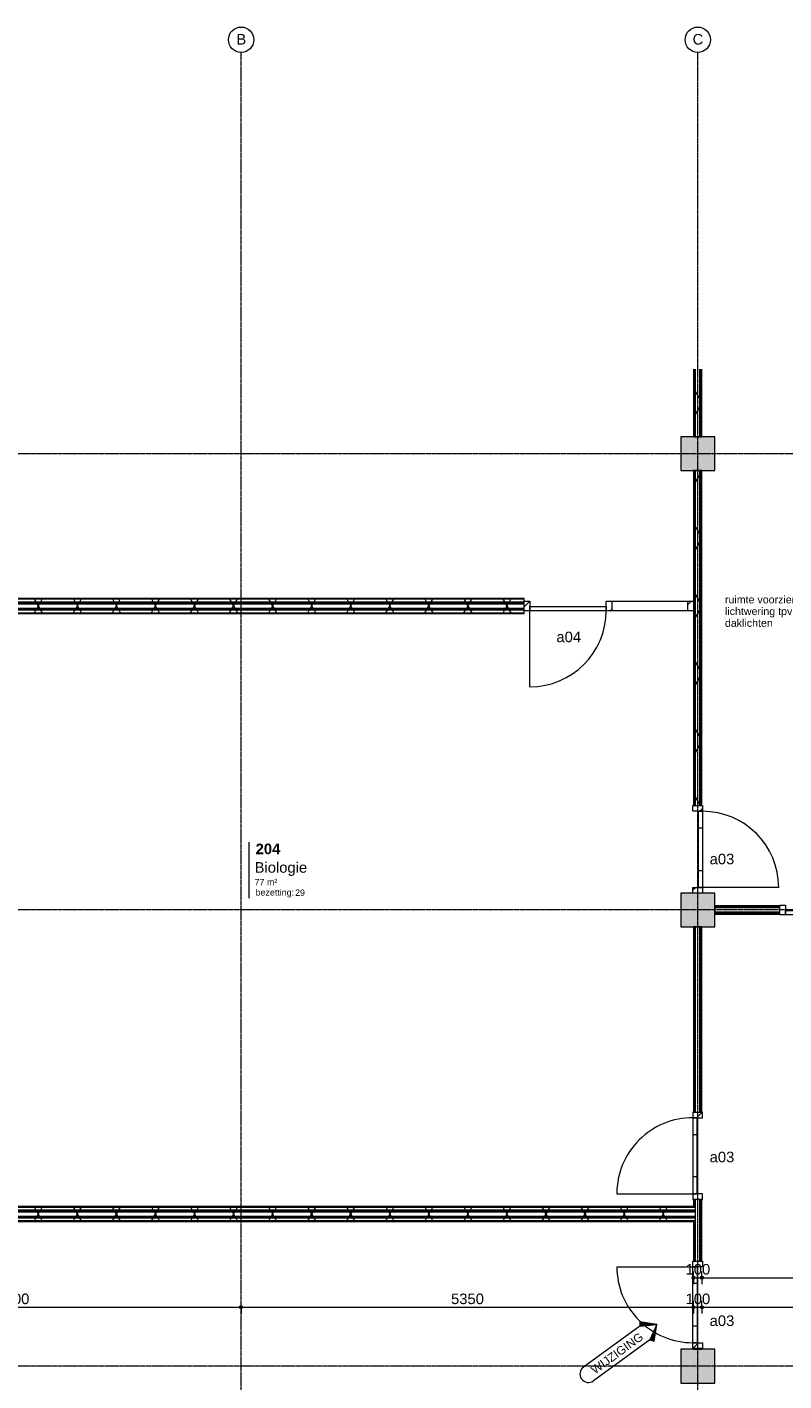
# Model space of a CAD drawing. Header units: millimetres. Extents: x 24169 to 70836, y -5250 to 32049.
# Tile 17 of 46: x 33118 to 42068, y 16025 to 32049. Entities that reach past the tile are written whole.
import ezdxf

# ---------------------------------------------------------------- set-up
doc = ezdxf.new("R2010")
doc.units = ezdxf.units.MM
doc.linetypes.add('stramien', pattern=[22.225, 12.7, -3.175, 3.175, -3.175])
doc.layers.add('00_Algemeen', color=7, linetype='Continuous', lineweight=9, true_color=0x00a600)
for name, color, linetype, lineweight in [('00_Algemeen-50', 7, 'Continuous', 9), ('22_Metselwerk', 7, 'Continuous', 18), ('25_Metaalconstructiewerk', 7, 'Continuous', 9), ('30_Kozijnen-ramen-deuren', 7, 'Continuous', 9)]:
    doc.layers.add(name, color=color, linetype=linetype, lineweight=lineweight)
doc.styles.add('Arial_1', font='arial.ttf', dxfattribs={"height": 125})
doc.styles.add('Arial_5', font='arial.ttf', dxfattribs={"height": 90})
doc.styles.add('Arial_6', font='arial.ttf', dxfattribs={"height": 1.5})
doc.styles.add('Arial_7', font='arial.ttf', dxfattribs={"height": 75})
doc.styles.add('Arial_8', font='arial.ttf', dxfattribs={"height": 2})
doc.styles.add('Arial_B_1', font='arialbd.ttf', dxfattribs={"height": 125})
doc.dimstyles.new('00_AEE_maatvoering_2_5mm', dxfattribs={"dimscale": 304.8, "dimtxt": 127.532425, "dimasz": 0.459318, "dimexe": 0.246063, "dimexo": 0.0625, "dimgap": 0, "dimtad": 1, "dimdec": 0, "dimzin": 0, "dimdsep": 46, "dimtxsty": 'Arial_1', "dimblk1": 'DOTSMALL', "dimblk2": 'DOTSMALL', "dimsah": 1, "dimcen": 0.09, "dimdle": 0.246063, "dimazin": 0, "dimtfac": 1, "dimtdec": 4, "dimtix": 1, "dimtmove": 0, "dimatfit": 3, "dimfxl": 0.246063, "dimfxlon": 1, "dimtvp": 1, "dimtolj": 1, "dimtzin": 0, "dimarcsym": 2})
doc.dimstyles.new('00_AEE_maatvoering_2_5mm_2', dxfattribs={"dimscale": 304.8, "dimtxt": 127.532425, "dimasz": 0.459318, "dimexe": 0.246063, "dimexo": 0.0625, "dimgap": 0, "dimtad": 1, "dimdec": 0, "dimzin": 0, "dimdsep": 46, "dimtxsty": 'Arial_1', "dimblk1": 'DOTSMALL', "dimblk2": 'DOTSMALL', "dimsah": 1, "dimcen": 0.09, "dimdle": 0.246063, "dimazin": 0, "dimtfac": 1, "dimtdec": 4, "dimtix": 1, "dimtmove": 2, "dimatfit": 3, "dimfxl": 0.246063, "dimfxlon": 1, "dimtvp": 1, "dimtolj": 1, "dimtzin": 0, "dimarcsym": 2})
pattern_1 = [(180, (41099.4, 29800), (4e-13, -250), []), (180, (41099.4, 29825), (4e-13, -250), []), (180, (41099.4, 29850), (4e-13, -250), []), (180, (41099.4, 29875), (4e-13, -250), [])]
pattern_2 = [(60, (30249.4, 0), (-346.41, 200), []), (120, (30249.4, 0), (-346.41, -200), [])]
pattern_3 = [(180, (41099.4, 24400), (4e-13, -250), []), (180, (41099.4, 24425), (4e-13, -250), []), (180, (41099.4, 24450), (4e-13, -250), []), (180, (41099.4, 24475), (4e-13, -250), [])]
pattern_4 = [(180, (41099.4, 19000), (-1e-12, -250), []), (180, (41099.4, 19025), (-1e-12, -250), []), (180, (41099.4, 19050), (-1e-12, -250), []), (180, (41099.4, 19075), (-1e-12, -250), [])]
pattern_5 = [(90, (35659.4, 17950), (-250, 1e-13), []), (90, (35684.4, 17950), (-250, 1e-13), []), (90, (35709.4, 17950), (-250, 1e-13), []), (90, (35734.4, 17950), (-250, 1e-13), [])]
pattern_6 = [(90, (35659.4, 25147.5), (-250, 1e-13), []), (90, (35684.4, 25147.5), (-250, 1e-13), []), (90, (35709.4, 25147.5), (-250, 1e-13), []), (90, (35734.4, 25147.5), (-250, 1e-13), [])]
pattern_7 = [(270, (42354.4, 21650), (250, -9e-13), []), (270, (42329.4, 21650), (250, -9e-13), []), (270, (42304.4, 21650), (250, -9e-13), []), (270, (42279.4, 21650), (250, -9e-13), [])]
pattern_8 = [(45, (-9266, -25197.5), (-106.066, 106.066), [])]

# ---------------------------------------------------------------- blocks, each defined once
blk = doc.blocks.new('Direct Shape - 2410-10368 v1 - IFC-model constructie _zonder onderbouw_ _MM21228_-1202152-02 tweede verdieping - C')
at = {"layer": '25_Metaalconstructiewerk'}
blk.add_hatch(color=256, dxfattribs=at).paths.add_polyline_path([(200, -200), (200, 200), (-200, 200), (-200, -200)])
for p, q in [((200, 200), (-200, 200)), ((-200, 200), (-200, -200)), ((200, -200), (200, 200)), ((-200, -200), (200, -200))]:
    blk.add_line(p, q, dxfattribs=at)
blk = doc.blocks.new('Direct Shape - NLRS_28_SC_TLB_kolom vierkant prefab_gen_AT_kolom vierkant_gen_lxb 400x400_800372-1202416-02 tweede verdieping - C')
blk.add_blockref('Direct Shape - 2410-10368 v1 - IFC-model constructie _zonder onderbouw_ _MM21228_-1202152-02 tweede verdieping - C', (0, 0))
blk = doc.blocks.new('Direct Shape - NLRS_28_SC_TLB_kolom vierkant prefab_gen_AT_kolom vierkant_gen_lxb 400x400_800374-1202418-02 tweede verdieping - C')
blk.add_blockref('Direct Shape - 2410-10368 v1 - IFC-model constructie _zonder onderbouw_ _MM21228_-1202152-02 tweede verdieping - C', (0, 0))
blk = doc.blocks.new('Direct Shape - NLRS_28_SC_TLB_kolom vierkant prefab_gen_AT_kolom vierkant_gen_lxb 400x400_800376-1202420-02 tweede verdieping - C')
blk.add_blockref('Direct Shape - 2410-10368 v1 - IFC-model constructie _zonder onderbouw_ _MM21228_-1202152-02 tweede verdieping - C', (0, 0))
blk = doc.blocks.new('2410-10368 v1 - IFC-model constructie _zonder onderbouw_ _MM21228__ifc-1-02 tweede verdieping - C')
at = {"layer": '25_Metaalconstructiewerk', "lineweight": 9}
for name, p in [('Direct Shape - NLRS_28_SC_TLB_kolom vierkant prefab_gen_AT_kolom vierkant_gen_lxb 400x400_800376-1202420-02 tweede verdieping - C', (10800, 27000)), ('Direct Shape - NLRS_28_SC_TLB_kolom vierkant prefab_gen_AT_kolom vierkant_gen_lxb 400x400_800374-1202418-02 tweede verdieping - C', (10800, 21600)), ('Direct Shape - NLRS_28_SC_TLB_kolom vierkant prefab_gen_AT_kolom vierkant_gen_lxb 400x400_800372-1202416-02 tweede verdieping - C', (10800, 16200))]:
    blk.add_blockref(name, p, dxfattribs=at)
blk = doc.blocks.new('32_AEE_VO_FIX_Binnendeuren - D_900x2300_glasstrook lariks-8015828-02 tweede verdieping - C')
at = {"layer": '30_Kozijnen-ramen-deuren', "true_color": 0xc0c0c0}
h = blk.add_hatch(dxfattribs=at)
h.set_pattern_fill('FP_51', color=9, style=0, pattern_type=2)
h.set_pattern_definition([(315, (-22317, 10800), (106.066, 106.066), [])])
h.paths.add_polyline_path([(-517, -57), (-450, -57), (-450, 57), (-517, 57)])
h.paths.add_polyline_path([(450, -25), (450, -57), (517, -57), (517, 57), (450, 57), (450, 25)])
at = {"layer": '30_Kozijnen-ramen-deuren'}
for p, q in [((-517, 57), (-450, 57)), ((-450, 57), (-450, -57)), ((450, 57), (517, 57)), ((450, -57), (450, 57)), ((517, 57), (517, 50)), ((-450, -57), (-517, -57)), ((-450, -57), (-450, -7)), ((-450, -7), (-250, -7)), ((-250, -57), (-450, -57)), ((-250, -7), (250, -7)), ((-250, -7), (-250, -57)), ((250, -57), (-250, -57)), ((250, -7), (450, -7)), ((250, -57), (250, -7)), ((450, -57), (250, -57)), ((450, -7), (450, -57)), ((517, -57), (450, -57)), ((517, -50), (517, -57))]:
    blk.add_line(p, q, dxfattribs=at)
blk = doc.blocks.new('32_AEE_VO_FIX_Binnendeuren - D_1800x2300_Deur_zijlicht rechts 900 lariks-8008739-02 tweede verdieping - C')
at = {"layer": '30_Kozijnen-ramen-deuren', "true_color": 0xc0c0c0}
h = blk.add_hatch(dxfattribs=at)
h.set_pattern_fill('FP_60', color=9, style=0, pattern_type=2)
h.set_pattern_definition(pattern_8)
h.paths.add_polyline_path([(1484, -57), (1484, 57), (1417, 57), (1417, -57)])
h.paths.add_polyline_path([(-450, -57), (-450, 57), (-517, 57), (-517, -57)])
h = blk.add_hatch(dxfattribs=at)
h.set_pattern_fill('FP_60', color=9, style=0, pattern_type=2)
h.set_pattern_definition(pattern_8)
h.paths.add_polyline_path([(517, -57), (517, 57), (450, 57), (450, -57)])
at = {"layer": '30_Kozijnen-ramen-deuren'}
for p, q in [((-517, 57), (-450, 57)), ((-450, 57), (-450, -57)), ((450, 57), (517, 57)), ((450, -57), (450, 57)), ((517, 57), (1417, 57)), ((517, 57), (517, -57)), ((1417, 57), (1484, 57)), ((1417, -57), (1417, 57)), ((-450, -57), (-517, -57)), ((-450, -7), (450, -7)), ((-450, -57), (-450, -7)), ((450, -57), (-450, -57)), ((450, -7), (450, -57)), ((517, -57), (450, -57)), ((1417, -57), (517, -57)), ((1484, -57), (1417, -57))]:
    blk.add_line(p, q, dxfattribs=at)
blk = doc.blocks.new('32_AEE_VO_FIX_Binnendeuren - D_900x2300_glasstrook lariks-8428318-02 tweede verdieping - C')
at = {"layer": '30_Kozijnen-ramen-deuren', "true_color": 0xc0c0c0}
h = blk.add_hatch(dxfattribs=at)
h.set_pattern_fill('FP_62', color=9, style=0, pattern_type=2)
h.set_pattern_definition([(315, (-18690.92, 10800), (106.066, 106.066), [])])
h.paths.add_polyline_path([(-517, -25), (-517, -57), (-450, -57), (-450, 57), (-517, 57), (-517, 25)])
h.paths.add_polyline_path([(450, 57), (450, -57), (517, -57), (517, 57)])
at = {"layer": '30_Kozijnen-ramen-deuren'}
for p, q in [((-450, 57), (-517, 57)), ((-517, 57), (-517, 50)), ((-250, 57), (-450, 57)), ((-450, 57), (-450, 7)), ((-450, -57), (-450, 57)), ((-450, 7), (-250, 7)), ((250, 57), (-250, 57)), ((-250, 7), (-250, 57)), ((-250, 7), (250, 7)), ((450, 57), (250, 57)), ((250, 57), (250, 7)), ((250, 7), (450, 7)), ((450, 7), (450, 57)), ((450, 57), (450, -57)), ((517, 57), (450, 57)), ((517, 50), (517, 57)), ((-517, -50), (-517, -57)), ((-517, -57), (-450, -57)), ((450, -57), (517, -57)), ((517, -57), (517, -50))]:
    blk.add_line(p, q, dxfattribs=at)
blk = doc.blocks.new('32_AEE_VO_FIX_Binnendeuren - D_900x2300_glasstrook meranti-8439445-02 tweede verdieping - C')
at = {"layer": '30_Kozijnen-ramen-deuren', "true_color": 0xc0c0c0}
h = blk.add_hatch(dxfattribs=at)
h.set_pattern_fill('FP_70', color=9, style=0, pattern_type=2)
h.set_pattern_definition([(45, (-12288.36, -21600), (-106.066, 106.066), [])])
h.paths.add_polyline_path([(517, -57), (517, 57), (450, 57), (450, -57)])
h.paths.add_polyline_path([(-450, -57), (-450, 57), (-517, 57), (-517, -57)])
at = {"layer": '30_Kozijnen-ramen-deuren', "true_color": 0xbfbfbf}
blk.add_hatch(color=9, dxfattribs=at).paths.add_polyline_path([(250, -57), (250, -7), (-250, -7), (-250, -57)])
at = {"layer": '30_Kozijnen-ramen-deuren'}
for p, q in [((-517, 57), (-450, 57)), ((-517, 50), (-517, 57)), ((-450, 57), (-450, -57)), ((450, 57), (517, 57)), ((450, -57), (450, 57)), ((517, 57), (517, 50)), ((-517, -57), (-517, -50)), ((-450, -57), (-517, -57)), ((-450, -57), (-450, -7)), ((-450, -7), (-250, -7)), ((-250, -57), (-450, -57)), ((-250, -7), (250, -7)), ((-250, -7), (-250, -57)), ((250, -57), (-250, -57)), ((250, -7), (450, -7)), ((250, -57), (250, -7)), ((450, -57), (250, -57)), ((450, -7), (450, -57)), ((517, -57), (450, -57)), ((517, -50), (517, -57))]:
    blk.add_line(p, q, dxfattribs=at)
blk = doc.blocks.new('32_AEE_VO_FIX_Binnendeuren - D_900x2300_glasstrook lariks-8428316-02 tweede verdieping - C')
at = {"layer": '30_Kozijnen-ramen-deuren', "true_color": 0xc0c0c0}
h = blk.add_hatch(dxfattribs=at)
h.set_pattern_fill('FP_71', color=9, style=0, pattern_type=2)
h.set_pattern_definition([(135, (16927, -10800), (-106.066, -106.066), [])])
h.paths.add_polyline_path([(517, -57), (517, 57), (450, 57), (450, -57)])
h.paths.add_polyline_path([(-450, 25), (-450, 57), (-517, 57), (-517, -57), (-450, -57), (-450, -25)])
at = {"layer": '30_Kozijnen-ramen-deuren'}
for p, q in [((-517, 57), (-450, 57)), ((-517, 50), (-517, 57)), ((-450, 57), (-450, -57)), ((450, 57), (517, 57)), ((450, -57), (450, 57)), ((517, 57), (517, 50)), ((-517, -57), (-517, -50)), ((-450, -57), (-517, -57)), ((-450, -57), (-450, -7)), ((-450, -7), (-250, -7)), ((-250, -57), (-450, -57)), ((-250, -7), (250, -7)), ((-250, -7), (-250, -57)), ((250, -57), (-250, -57)), ((250, -7), (450, -7)), ((250, -57), (250, -7)), ((450, -57), (250, -57)), ((450, -7), (450, -57)), ((517, -57), (450, -57)), ((517, -50), (517, -57))]:
    blk.add_line(p, q, dxfattribs=at)
blk = doc.blocks.new('30_AEE_VO_draairichting - 30_AEE_VO_draairichting-8193168-02 tweede verdieping - C')
at = {"layer": '30_Kozijnen-ramen-deuren'}
blk.add_line((-450, -900), (-450, 0), dxfattribs=at)
blk.add_arc((-450, 0), 900, 270, 0, dxfattribs=at)
blk = doc.blocks.new('30_AEE_VO_draairichting - 30_AEE_VO_draairichting-8193140-02 tweede verdieping - C')
at = {"layer": '30_Kozijnen-ramen-deuren'}
blk.add_line((-450, 900), (-450, 0), dxfattribs=at)
blk.add_arc((-450, 0), 900, 360, 90, dxfattribs=at)
blk = doc.blocks.new('Grid - 3 mm-485849-02 tweede verdieping - C')
at = {"layer": '00_Algemeen', "color": 7}
blk.add_circle((0, 0), 3, dxfattribs=at)
blk = doc.blocks.new('00_AEE_tag_ruimte_groot_2192_zonder PVE - Naam nummer oppervlak bezettingsgraad-5019603-02 tweede verdieping - C')
at = {"layer": '00_Algemeen', "color": 7}
for p, q in [((-8.06, 7.73), (-8.06, 3.23)), ((-8.06, 3.23), (-8.06, 0.65)), ((-8.06, 0.65), (-8.06, -2.44)), ((-8.06, -2.44), (-8.06, -5.54))]:
    blk.add_line(p, q, dxfattribs=at)
at = {"layer": '00_Algemeen', "color": 8, "true_color": 0x808080, "insert": (-6.49, -3.42), "char_height": 1.5, "width": 10.8228, "attachment_point": 1, "style": 'Arial_6'}
blk.add_mtext('bezetting:', dxfattribs=at)
blk = doc.blocks.new('DIMBLOCK33-02 tweede verdieping - C')
at = {"layer": '00_Algemeen-50', "transparency": 16777216}
h = blk.add_hatch(color=256, dxfattribs=at)
edge = h.paths.add_edge_path()
edge.add_arc((40999, 17247), 17.5, 0, 360)
h = blk.add_hatch(color=256, dxfattribs=at)
edge = h.paths.add_edge_path()
edge.add_arc((41099, 17247), 17.5, 0, 360)
for p, q in [((40999, 17247), (40999, 17322)), ((41099, 17247), (41099, 17322)), ((40999, 17247), (41099, 17247)), ((40999, 17247), (40999, 17172)), ((41099, 17247), (41099, 17172))]:
    blk.add_line(p, q, dxfattribs=at)
for centre in [(40999, 17247), (41099, 17247)]:
    blk.add_circle(centre, 17.5, dxfattribs=at)
at = {"layer": '00_Algemeen-50', "color": 0, "transparency": 16777216, "insert": (40905, 17409), "char_height": 125, "width": 346.1, "attachment_point": 1, "line_spacing_factor": 0.941778, "style": 'Arial_1'}
blk.add_mtext('100', dxfattribs=at)
blk = doc.blocks.new('_DotSmall')
at = {"color": 0, "linetype": 'ByBlock', "const_width": 0.5}
blk.add_lwpolyline([(-0.0625, 0, 1), (0.0625, 0, 1)], format="xyb", close=True, dxfattribs=at)
blk = doc.blocks.new('DIMBLOCK34-02 tweede verdieping - C')
at = {"layer": '00_Algemeen-50', "transparency": 16777216}
h = blk.add_hatch(color=256, dxfattribs=at)
edge = h.paths.add_edge_path()
edge.add_arc((41099, 17247), 17.5, 0, 360)
h = blk.add_hatch(color=256, dxfattribs=at)
edge = h.paths.add_edge_path()
edge.add_arc((43659, 17247), 17.5, 0, 360)
for p, q in [((41099, 17247), (41099, 17322)), ((43659, 17247), (43659, 17322)), ((41099, 17247), (43659, 17247)), ((41099, 17247), (41099, 17172)), ((43659, 17247), (43659, 17172))]:
    blk.add_line(p, q, dxfattribs=at)
for centre in [(41099, 17247), (43659, 17247)]:
    blk.add_circle(centre, 17.5, dxfattribs=at)
at = {"layer": '00_Algemeen-50', "color": 0, "transparency": 16777216, "insert": (42426, 17409), "char_height": 125, "width": 461.47, "attachment_point": 1, "line_spacing_factor": 0.941778, "style": 'Arial_1'}
blk.add_mtext('2560', dxfattribs=at)
blk = doc.blocks.new('DIMBLOCK136-02 tweede verdieping - C')
at = {"layer": '00_Algemeen-50', "transparency": 16777216}
h = blk.add_hatch(color=256, dxfattribs=at)
edge = h.paths.add_edge_path()
edge.add_arc((30249, 16897), 17.5, 0, 360)
h = blk.add_hatch(color=256, dxfattribs=at)
edge = h.paths.add_edge_path()
edge.add_arc((35649, 16897), 17.5, 0, 360)
for p, q in [((30249, 16897), (30249, 16972)), ((30249, 16897), (35649, 16897)), ((30249, 16897), (30249, 16822)), ((35649, 16897), (35649, 16972)), ((35649, 16897), (35649, 16822))]:
    blk.add_line(p, q, dxfattribs=at)
for centre in [(30249, 16897), (35649, 16897)]:
    blk.add_circle(centre, 17.5, dxfattribs=at)
at = {"layer": '00_Algemeen-50', "color": 0, "transparency": 16777216, "insert": (32757, 17059), "char_height": 125, "width": 461.47, "attachment_point": 1, "line_spacing_factor": 0.941778, "style": 'Arial_1'}
blk.add_mtext('5400', dxfattribs=at)
blk = doc.blocks.new('DIMBLOCK137-02 tweede verdieping - C')
at = {"layer": '00_Algemeen-50', "transparency": 16777216}
h = blk.add_hatch(color=256, dxfattribs=at)
edge = h.paths.add_edge_path()
edge.add_arc((35649, 16897), 17.5, 0, 360)
h = blk.add_hatch(color=256, dxfattribs=at)
edge = h.paths.add_edge_path()
edge.add_arc((40999, 16897), 17.5, 0, 360)
for p, q in [((35649, 16897), (35649, 16972)), ((35649, 16897), (40999, 16897)), ((35649, 16897), (35649, 16822)), ((40999, 16897), (40999, 16972)), ((40999, 16897), (40999, 16822))]:
    blk.add_line(p, q, dxfattribs=at)
for centre in [(35649, 16897), (40999, 16897)]:
    blk.add_circle(centre, 17.5, dxfattribs=at)
at = {"layer": '00_Algemeen-50', "color": 0, "transparency": 16777216, "insert": (38132, 17059), "char_height": 125, "width": 461.47, "attachment_point": 1, "line_spacing_factor": 0.941778, "style": 'Arial_1'}
blk.add_mtext('5350', dxfattribs=at)
blk = doc.blocks.new('DIMBLOCK138-02 tweede verdieping - C')
at = {"layer": '00_Algemeen-50', "transparency": 16777216}
h = blk.add_hatch(color=256, dxfattribs=at)
edge = h.paths.add_edge_path()
edge.add_arc((40999, 16897), 17.5, 0, 360)
h = blk.add_hatch(color=256, dxfattribs=at)
edge = h.paths.add_edge_path()
edge.add_arc((41099, 16897), 17.5, 0, 360)
for p, q in [((40999, 16897), (40999, 16972)), ((40999, 16897), (41099, 16897)), ((40999, 16897), (40999, 16822)), ((41099, 16897), (41099, 16972)), ((41099, 16897), (41099, 16822))]:
    blk.add_line(p, q, dxfattribs=at)
for centre in [(40999, 16897), (41099, 16897)]:
    blk.add_circle(centre, 17.5, dxfattribs=at)
at = {"layer": '00_Algemeen-50', "color": 0, "transparency": 16777216, "insert": (40905, 17059), "char_height": 125, "width": 346.1, "attachment_point": 1, "line_spacing_factor": 0.941778, "style": 'Arial_1'}
blk.add_mtext('100', dxfattribs=at)
blk = doc.blocks.new('DIMBLOCK139-02 tweede verdieping - C')
at = {"layer": '00_Algemeen-50', "transparency": 16777216}
h = blk.add_hatch(color=256, dxfattribs=at)
edge = h.paths.add_edge_path()
edge.add_arc((41099, 16897), 17.5, 0, 360)
h = blk.add_hatch(color=256, dxfattribs=at)
edge = h.paths.add_edge_path()
edge.add_arc((43659, 16897), 17.5, 0, 360)
for p, q in [((41099, 16897), (41099, 16972)), ((41099, 16897), (43659, 16897)), ((41099, 16897), (41099, 16822)), ((43659, 16897), (43659, 16972)), ((43659, 16897), (43659, 16822))]:
    blk.add_line(p, q, dxfattribs=at)
for centre in [(41099, 16897), (43659, 16897)]:
    blk.add_circle(centre, 17.5, dxfattribs=at)
at = {"layer": '00_Algemeen-50', "color": 0, "transparency": 16777216, "insert": (42187, 17059), "char_height": 125, "width": 461.47, "attachment_point": 1, "line_spacing_factor": 0.941778, "style": 'Arial_1'}
blk.add_mtext('2560', dxfattribs=at)
blk = doc.blocks.new('00_AEE_wijzigingpijl - 22mm-873890-02 tweede verdieping - C')
at = {"layer": '00_Algemeen'}
for points in [[(-2.85, 2.85), (0, 0), (-3.48, 2.01)], [(-2.85, -2.85), (-3.48, -2.01), (0, 0)]]:
    blk.add_hatch(color=7, dxfattribs=at).paths.add_polyline_path(points)
at = {"layer": '00_Algemeen', "color": 7}
for p, q in [((-3.48, 2.01), (-19.99, 2.01)), ((-2.85, 2.85), (-3.48, 2.01)), ((-3.48, 2.01), (0, 0)), ((0, 0), (-3.48, -2.01)), ((0, 0), (-2.85, 2.85)), ((-2.85, -2.85), (0, 0)), ((-3.48, -2.01), (-19.99, -2.01)), ((-3.48, -2.01), (-2.85, -2.85))]:
    blk.add_line(p, q, dxfattribs=at)
blk.add_arc((-19.99, 0), 2.01, 90, 270, dxfattribs=at)
at = {"layer": '00_Algemeen', "color": 7, "insert": (-18.82, 1), "char_height": 2, "width": 17.8776, "attachment_point": 1, "style": 'Arial_8'}
blk.add_mtext('WIJZIGING', dxfattribs=at)

msp = doc.modelspace()

# ---------------------------------------------------------------- hatches: boundary and pattern name
at = {"layer": '22_Metselwerk', "lineweight": 9}
h = msp.add_hatch(dxfattribs=at)
h.set_pattern_fill('FP_10', color=256, angle=90, style=0, pattern_type=2)
h.set_pattern_definition(pattern_1)
h.paths.add_polyline_path([(40999.4, 27200), (41011.9, 27200), (41011.9, 28000.6), (40999.4, 28000.6)])
h = msp.add_hatch(dxfattribs=at)
h.set_pattern_fill('FP_10', color=256, angle=90, style=0, pattern_type=2)
h.set_pattern_definition(pattern_1)
h.paths.add_polyline_path([(41024.4, 27200), (41024.4, 28000.6), (41011.9, 28000.6), (41011.9, 27200)])
h = msp.add_hatch(dxfattribs=at)
h.set_pattern_fill('FP_11', color=256, angle=60, style=0, pattern_type=2)
h.set_pattern_definition(pattern_2)
h.paths.add_polyline_path([(41074.4, 27200), (41074.4, 28000.6), (41024.4, 28000.6), (41024.4, 27200)])
h = msp.add_hatch(dxfattribs=at)
h.set_pattern_fill('FP_10', color=256, angle=90, style=0, pattern_type=2)
h.set_pattern_definition(pattern_1)
h.paths.add_polyline_path([(41074.4, 27200), (41086.9, 27200), (41086.9, 28000.6), (41074.4, 28000.6)])
h = msp.add_hatch(dxfattribs=at)
h.set_pattern_fill('FP_10', color=256, angle=90, style=0, pattern_type=2)
h.set_pattern_definition(pattern_1)
h.paths.add_polyline_path([(41099.4, 27200), (41099.4, 28000.6), (41086.9, 28000.6), (41086.9, 27200)])
h = msp.add_hatch(dxfattribs=at)
h.set_pattern_fill('FP_12', color=256, angle=90, style=0, pattern_type=2)
h.set_pattern_definition(pattern_3)
h.paths.add_polyline_path([(41011.9, 22834), (41011.9, 26800), (40999.4, 26800), (40999.4, 22834)])
h = msp.add_hatch(dxfattribs=at)
h.set_pattern_fill('FP_12', color=256, angle=90, style=0, pattern_type=2)
h.set_pattern_definition(pattern_3)
h.paths.add_polyline_path([(41024.4, 22834), (41024.4, 26800), (41011.9, 26800), (41011.9, 22834)])
h = msp.add_hatch(dxfattribs=at)
h.set_pattern_fill('FP_11', color=256, angle=60, style=0, pattern_type=2)
h.set_pattern_definition(pattern_2)
h.paths.add_polyline_path([(41024.4, 22834), (41074.4, 22834), (41074.4, 26800), (41024.4, 26800), (41024.4, 23454.3)])
h = msp.add_hatch(dxfattribs=at)
h.set_pattern_fill('FP_12', color=256, angle=90, style=0, pattern_type=2)
h.set_pattern_definition(pattern_3)
h.paths.add_polyline_path([(41086.9, 22834), (41086.9, 26800), (41074.4, 26800), (41074.4, 22834)])
h = msp.add_hatch(dxfattribs=at)
h.set_pattern_fill('FP_12', color=256, angle=90, style=0, pattern_type=2)
h.set_pattern_definition(pattern_3)
h.paths.add_polyline_path([(41086.9, 22834), (41099.4, 22834), (41099.4, 26800), (41086.9, 26800), (41086.9, 23454.3)])
h = msp.add_hatch(dxfattribs=at)
h.set_pattern_fill('FP_11', color=256, angle=60, style=0, pattern_type=2)
h.set_pattern_definition(pattern_2)
h.paths.add_polyline_path([(38998.4, 25247.5), (38998.4, 25277.5), (30094.9, 25277.5), (30094.9, 25247.5), (35909.3, 25247.5)])
h = msp.add_hatch(dxfattribs=at)
h.set_pattern_fill('FP_164', color=256, angle=90, style=0, pattern_type=2)
h.set_pattern_definition([(90, (34658.9, 25247.5), (-250, 5e-13), []), (90, (34683.9, 25247.5), (-250, 5e-13), []), (90, (34708.9, 25247.5), (-250, 5e-13), []), (90, (34733.9, 25247.5), (-250, 5e-13), [])])
h.paths.add_polyline_path([(38998.4, 25277.5), (38998.4, 25287.5), (30119.4, 25287.5), (30119.4, 25277.5), (35909.3, 25277.5)])
h = msp.add_hatch(dxfattribs=at)
h.set_pattern_fill('FP_28', color=256, angle=90, style=0, pattern_type=2)
h.set_pattern_definition(pattern_6)
h.paths.add_polyline_path([(38998.4, 25235), (38998.4, 25247.5), (30119.4, 25247.5), (30119.4, 25235), (35909.3, 25235)])
h = msp.add_hatch(dxfattribs=at)
h.set_pattern_fill('FP_28', color=256, angle=90, style=0, pattern_type=2)
h.set_pattern_definition(pattern_6)
h.paths.add_polyline_path([(38998.4, 25222.5), (38998.4, 25235), (30119.4, 25235), (30119.4, 25222.5), (35909.3, 25222.5)])
h = msp.add_hatch(dxfattribs=at)
h.set_pattern_fill('FP_11', color=256, angle=60, style=0, pattern_type=2)
h.set_pattern_definition(pattern_2)
h.paths.add_polyline_path([(38998.4, 25172.5), (38998.4, 25222.5), (30119.4, 25222.5), (30119.4, 25172.5), (35909.3, 25172.5)])
h = msp.add_hatch(dxfattribs=at)
h.set_pattern_fill('FP_28', color=256, angle=90, style=0, pattern_type=2)
h.set_pattern_definition(pattern_6)
h.paths.add_polyline_path([(38998.4, 25160), (38998.4, 25172.5), (30119.4, 25172.5), (30119.4, 25160), (35909.3, 25160)])
h = msp.add_hatch(dxfattribs=at)
h.set_pattern_fill('FP_28', color=256, angle=90, style=0, pattern_type=2)
h.set_pattern_definition(pattern_6)
h.paths.add_polyline_path([(38998.4, 25147.5), (38998.4, 25160), (30119.4, 25160), (30119.4, 25147.5), (35909.3, 25147.5)])
h = msp.add_hatch(dxfattribs=at)
h.set_pattern_fill('FP_165', color=256, angle=60, style=0, pattern_type=2)
h.set_pattern_definition(pattern_2)
h.paths.add_polyline_path([(38998.4, 25117.5), (38998.4, 25147.5), (30094.9, 25147.5), (30094.9, 25117.5), (35909.3, 25117.5)])
h = msp.add_hatch(dxfattribs=at)
h.set_pattern_fill('FP_166', color=256, angle=-270, style=0, pattern_type=2)
h.set_pattern_definition([(270, (34458.9, 25147.5), (250, -4e-13), []), (270, (34433.9, 25147.5), (250, -4e-13), []), (270, (34408.9, 25147.5), (250, -4e-13), []), (270, (34383.9, 25147.5), (250, -4e-13), [])])
h.paths.add_polyline_path([(38998.4, 25107.5), (38998.4, 25117.5), (30119.4, 25117.5), (30119.4, 25107.5), (35909.3, 25107.5)])
h = msp.add_hatch(dxfattribs=at)
h.set_pattern_fill('FP_38', color=256, angle=-270, style=0, pattern_type=2)
h.set_pattern_definition(pattern_7)
h.paths.add_polyline_path([(43659.4, 21637.5), (43659.4, 21650), (43054.8, 21650), (43054.8, 21637.5), (43422.5, 21637.5)])
h.paths.add_polyline_path([(42020.8, 21637.5), (42020.8, 21650), (41249.4, 21650), (41249.4, 21637.5)])
h = msp.add_hatch(dxfattribs=at)
h.set_pattern_fill('FP_38', color=256, angle=-270, style=0, pattern_type=2)
h.set_pattern_definition(pattern_7)
h.paths.add_polyline_path([(43671.9, 21625), (43671.9, 21637.5), (43054.8, 21637.5), (43054.8, 21625), (43659.4, 21625)])
h.paths.add_polyline_path([(42020.8, 21625), (42020.8, 21637.5), (41249.4, 21637.5), (41249.4, 21625)])
h = msp.add_hatch(dxfattribs=at)
h.set_pattern_fill('FP_38', color=256, angle=-270, style=0, pattern_type=2)
h.set_pattern_definition(pattern_7)
h.paths.add_polyline_path([(43671.9, 21562.5), (43671.9, 21575), (43054.8, 21575), (43054.8, 21562.5), (43659.4, 21562.5)])
h.paths.add_polyline_path([(42020.8, 21562.5), (42020.8, 21575), (41249.4, 21575), (41249.4, 21562.5)])
h = msp.add_hatch(dxfattribs=at)
h.set_pattern_fill('FP_38', color=256, angle=-270, style=0, pattern_type=2)
h.set_pattern_definition(pattern_7)
h.paths.add_polyline_path([(43659.4, 21550), (43659.4, 21562.5), (43054.8, 21562.5), (43054.8, 21550), (43422.5, 21550)])
h.paths.add_polyline_path([(42020.8, 21550), (42020.8, 21562.5), (41249.4, 21562.5), (41249.4, 21550)])
h = msp.add_hatch(dxfattribs=at)
h.set_pattern_fill('FP_13', color=256, angle=90, style=0, pattern_type=2)
h.set_pattern_definition(pattern_4)
h.paths.add_polyline_path([(41011.9, 16400), (41011.9, 16410), (40999.4, 16410), (40999.4, 16400)])
h.paths.add_polyline_path([(41011.9, 17444), (41011.9, 17920), (40999.4, 17920), (40999.4, 17444)])
h.paths.add_polyline_path([(41011.9, 17950), (41011.9, 17975), (40999.4, 17975), (40999.4, 17950)])
h.paths.add_polyline_path([(40999.4, 18037.5), (41011.9, 18037.5), (41011.9, 18050), (40999.4, 18050)])
h.paths.add_polyline_path([(40999.4, 18080), (41011.9, 18080), (41011.9, 18173.9), (40999.4, 18173.9), (40999.4, 18090)])
h.paths.add_polyline_path([(40999.4, 19207.9), (41011.9, 19207.9), (41011.9, 21400), (40999.4, 21400), (40999.4, 21181.1)])
h = msp.add_hatch(dxfattribs=at)
h.set_pattern_fill('FP_13', color=256, angle=90, style=0, pattern_type=2)
h.set_pattern_definition(pattern_4)
h.paths.add_polyline_path([(41024.4, 16400), (41024.4, 16410), (41011.9, 16410), (41011.9, 16400)])
h.paths.add_polyline_path([(41024.4, 17444), (41024.4, 17920), (41011.9, 17920), (41011.9, 17444)])
h.paths.add_polyline_path([(41011.9, 17950), (41024.4, 17950), (41024.4, 17975), (41011.9, 17975)])
h.paths.add_polyline_path([(41011.9, 18025), (41024.4, 18025), (41024.4, 18050), (41011.9, 18050), (41011.9, 18037.5)])
h.paths.add_polyline_path([(41024.4, 18080), (41024.4, 18173.9), (41011.9, 18173.9), (41011.9, 18080)])
h.paths.add_polyline_path([(41024.4, 19207.9), (41024.4, 21400), (41011.9, 21400), (41011.9, 19207.9)])
h = msp.add_hatch(dxfattribs=at)
h.set_pattern_fill('FP_13', color=256, angle=90, style=0, pattern_type=2)
h.set_pattern_definition(pattern_4)
h.paths.add_polyline_path([(41074.4, 16400), (41086.9, 16400), (41086.9, 16410), (41074.4, 16410)])
h.paths.add_polyline_path([(41086.9, 17444), (41086.9, 18173.9), (41074.4, 18173.9), (41074.4, 17444)])
h.paths.add_polyline_path([(41074.4, 19207.9), (41086.9, 19207.9), (41086.9, 21400), (41074.4, 21400), (41074.4, 21181.1)])
h = msp.add_hatch(dxfattribs=at)
h.set_pattern_fill('FP_13', color=256, angle=90, style=0, pattern_type=2)
h.set_pattern_definition(pattern_4)
h.paths.add_polyline_path([(41086.9, 16400), (41099.4, 16400), (41099.4, 16410), (41086.9, 16410)])
h.paths.add_polyline_path([(41099.4, 17444), (41099.4, 18173.9), (41086.9, 18173.9), (41086.9, 17444)])
h.paths.add_polyline_path([(41086.9, 19207.9), (41099.4, 19207.9), (41099.4, 21400), (41086.9, 21400), (41086.9, 21181.1)])
h = msp.add_hatch(dxfattribs=at)
h.set_pattern_fill('FP_11', color=256, angle=60, style=0, pattern_type=2)
h.set_pattern_definition(pattern_2)
h.paths.add_polyline_path([(40821.8, 18050), (41024.4, 18050), (41024.4, 18080), (30094.9, 18080), (30094.9, 18050), (40532.8, 18050)])
h = msp.add_hatch(dxfattribs=at)
h.set_pattern_fill('FP_11', color=256, angle=60, style=0, pattern_type=2)
h.set_pattern_definition(pattern_2)
h.paths.add_polyline_path([(40999.4, 17920), (41024.4, 17920), (41024.4, 17950), (30094.9, 17950), (30094.9, 17920), (40966.2, 17920)])
h = msp.add_hatch(dxfattribs=at)
h.set_pattern_fill('FP_132', color=256, angle=90, style=0, pattern_type=2)
h.set_pattern_definition([(90, (35659.4, 18050), (-250, 2e-13), []), (90, (35684.4, 18050), (-250, 2e-13), []), (90, (35709.4, 18050), (-250, 2e-13), []), (90, (35734.4, 18050), (-250, 2e-13), [])])
h.paths.add_polyline_path([(40999.4, 18080), (40999.4, 18090), (30119.4, 18090), (30119.4, 18080), (40821.8, 18080)])
h = msp.add_hatch(dxfattribs=at)
h.set_pattern_fill('FP_27', color=256, angle=90, style=0, pattern_type=2)
h.set_pattern_definition(pattern_5)
h.paths.add_polyline_path([(40999.4, 18037.5), (40999.4, 18050), (30119.4, 18050), (30119.4, 18037.5), (40966.2, 18037.5)])
h = msp.add_hatch(dxfattribs=at)
h.set_pattern_fill('FP_27', color=256, angle=90, style=0, pattern_type=2)
h.set_pattern_definition(pattern_5)
h.paths.add_polyline_path([(41011.9, 18025), (41011.9, 18037.5), (30119.4, 18037.5), (30119.4, 18025), (40999.4, 18025)])
h = msp.add_hatch(dxfattribs=at)
h.set_pattern_fill('FP_11', color=256, angle=60, style=0, pattern_type=2)
h.set_pattern_definition(pattern_2)
h.paths.add_polyline_path([(40999.4, 17975), (41024.4, 17975), (41024.4, 18025), (30119.4, 18025), (30119.4, 17975), (40966.2, 17975)])
h = msp.add_hatch(dxfattribs=at)
h.set_pattern_fill('FP_27', color=256, angle=90, style=0, pattern_type=2)
h.set_pattern_definition(pattern_5)
h.paths.add_polyline_path([(40821.8, 17962.5), (40999.4, 17962.5), (40999.4, 17975), (30119.4, 17975), (30119.4, 17962.5), (40532.8, 17962.5)])
h = msp.add_hatch(dxfattribs=at)
h.set_pattern_fill('FP_27', color=256, angle=90, style=0, pattern_type=2)
h.set_pattern_definition(pattern_5)
h.paths.add_polyline_path([(40999.4, 17950), (40999.4, 17962.5), (30119.4, 17962.5), (30119.4, 17950), (40966.2, 17950)])
h = msp.add_hatch(dxfattribs=at)
h.set_pattern_fill('FP_133', color=256, angle=-270, style=0, pattern_type=2)
h.set_pattern_definition([(270, (35459.4, 17950), (250, -2e-13), []), (270, (35434.4, 17950), (250, -2e-13), []), (270, (35409.4, 17950), (250, -2e-13), []), (270, (35384.4, 17950), (250, -2e-13), [])])
h.paths.add_polyline_path([(40532.8, 17910), (40999.4, 17910), (40999.4, 17920), (30119.4, 17920), (30119.4, 17910), (35909.3, 17910)])

# ---------------------------------------------------------------- linework, layer by layer
at = {"layer": '00_Algemeen', "color": 150, "linetype": 'stramien', "true_color": 0x0080ff}
for p, q in [((35649.4, -4950.1), (35649.4, 31749.5)), ((41049.4, -4950.1), (41049.4, 31749.5)), ((68718, 27000), (24734, 27000)), ((68718, 21600), (24734, 21600)), ((68718, 16200), (24734, 16200))]:
    msp.add_line(p, q, dxfattribs=at)
at = {"layer": '22_Metselwerk', "lineweight": 9}
for p, q in [((40999.4, 28000.6), (40999.4, 27200)), ((41011.9, 27200), (41011.9, 28000.6)), ((41086.9, 27200), (41086.9, 28000.6)), ((41099.4, 27200), (41099.4, 28000.6)), ((40999.4, 27200), (41024.4, 27200)), ((41074.4, 27200), (41099.4, 27200)), ((40999.4, 26800), (40999.4, 22834)), ((41024.4, 26800), (40999.4, 26800)), ((41011.9, 22834), (41011.9, 26800)), ((41099.4, 26800), (41074.4, 26800)), ((41086.9, 22834), (41086.9, 26800)), ((41099.4, 22834), (41099.4, 26800)), ((38998.4, 25277.5), (30094.9, 25277.5)), ((30094.9, 25247.5), (38998.4, 25247.5)), ((38998.4, 25287.5), (30119.4, 25287.5)), ((30119.4, 25235), (38998.4, 25235)), ((30119.4, 25160), (38998.4, 25160)), ((38998.4, 25222.5), (38998.4, 25287.5)), ((38998.4, 25107.5), (38998.4, 25172.5)), ((38998.4, 25147.5), (30094.9, 25147.5)), ((30094.9, 25117.5), (38998.4, 25117.5)), ((30119.4, 25107.5), (38998.4, 25107.5)), ((40999.4, 22834), (41024.4, 22834)), ((41074.4, 22834), (41099.4, 22834)), ((42020.8, 21650), (41249.4, 21650)), ((41249.4, 21650), (41249.4, 21625)), ((42020.8, 21637.5), (41249.4, 21637.5)), ((42020.8, 21625), (42020.8, 21650)), ((41249.4, 21575), (41249.4, 21550)), ((42020.8, 21562.5), (41249.4, 21562.5)), ((41249.4, 21550), (42020.8, 21550)), ((42020.8, 21550), (42020.8, 21575)), ((40999.4, 21400), (40999.4, 19207.9)), ((41024.4, 21400), (40999.4, 21400)), ((41011.9, 19207.9), (41011.9, 21400)), ((41099.4, 21400), (41074.4, 21400)), ((41086.9, 19207.9), (41086.9, 21400)), ((41099.4, 19207.9), (41099.4, 21400)), ((40999.4, 19207.9), (41024.4, 19207.9)), ((41074.4, 19207.9), (41099.4, 19207.9)), ((40999.4, 18173.9), (40999.4, 18080)), ((41024.4, 18173.9), (40999.4, 18173.9)), ((41011.9, 18080), (41011.9, 18173.9)), ((41099.4, 18173.9), (41074.4, 18173.9)), ((41086.9, 17444), (41086.9, 18173.9)), ((41099.4, 17444), (41099.4, 18173.9)), ((30094.9, 18080), (41024.4, 18080)), ((30094.9, 18050), (41024.4, 18050)), ((41024.4, 17950), (30094.9, 17950)), ((40999.4, 18090), (30119.4, 18090)), ((30119.4, 18037.5), (41011.9, 18037.5)), ((30119.4, 17962.5), (40999.4, 17962.5)), ((40999.4, 17962.5), (40999.4, 17975)), ((41011.9, 18037.5), (41011.9, 18050)), ((41011.9, 17950), (41011.9, 17975)), ((41024.4, 17975), (41024.4, 18025)), ((41024.4, 17920), (30094.9, 17920)), ((30119.4, 17910), (40999.4, 17910)), ((40999.4, 17920), (40999.4, 17444)), ((41011.9, 17444), (41011.9, 17920)), ((40999.4, 17444), (41024.4, 17444)), ((41074.4, 17444), (41099.4, 17444)), ((40999.4, 16410), (40999.4, 16400)), ((41024.4, 16410), (40999.4, 16410)), ((40999.4, 16400), (41024.4, 16400)), ((41011.9, 16400), (41011.9, 16410)), ((41099.4, 16410), (41074.4, 16410)), ((41074.4, 16400), (41099.4, 16400)), ((41086.9, 16400), (41086.9, 16410)), ((41099.4, 16400), (41099.4, 16410))]:
    msp.add_line(p, q, dxfattribs=at)
at = {"layer": '22_Metselwerk'}
for p, q in [((41024.4, 27200), (41024.4, 28000.6)), ((41074.4, 27200), (41074.4, 28000.6)), ((41024.4, 27200), (41074.4, 27200)), ((41074.4, 26800), (41024.4, 26800)), ((41024.4, 22834), (41024.4, 26800)), ((41074.4, 22834), (41074.4, 26800)), ((30119.4, 25222.5), (38998.4, 25222.5)), ((30119.4, 25172.5), (38998.4, 25172.5)), ((38998.4, 25172.5), (38998.4, 25222.5)), ((41024.4, 22834), (41074.4, 22834)), ((41249.4, 21625), (41249.4, 21575)), ((42020.8, 21625), (41249.4, 21625)), ((42020.8, 21575), (41249.4, 21575)), ((42020.8, 21575), (42020.8, 21625)), ((41074.4, 21400), (41024.4, 21400)), ((41024.4, 19207.9), (41024.4, 21400)), ((41074.4, 19207.9), (41074.4, 21400)), ((41024.4, 19207.9), (41074.4, 19207.9)), ((41074.4, 18173.9), (41024.4, 18173.9)), ((41024.4, 18025), (41024.4, 18173.9)), ((41074.4, 17444), (41074.4, 18173.9)), ((30119.4, 18025), (41024.4, 18025)), ((30119.4, 17975), (41024.4, 17975)), ((41024.4, 17444), (41024.4, 17975)), ((41024.4, 17444), (41074.4, 17444)), ((41074.4, 16410), (41024.4, 16410)), ((41024.4, 16400), (41024.4, 16410)), ((41024.4, 16400), (41074.4, 16400)), ((41074.4, 16400), (41074.4, 16410))]:
    msp.add_line(p, q, dxfattribs=at)

# ---------------------------------------------------------------- block references
at = {"lineweight": 5}
msp.add_blockref('2410-10368 v1 - IFC-model constructie _zonder onderbouw_ _MM21228__ifc-1-02 tweede verdieping - C', (30249.4, 0), dxfattribs=at)
at = {"layer": '00_Algemeen', "color": 7, "xscale": 49.99999999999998, "yscale": 49.99999999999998, "zscale": 49.99999999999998}
for p in [(35649.4, 31899.5), (41049.4, 31899.5)]:
    msp.add_blockref('Grid - 3 mm-485849-02 tweede verdieping - C', p, dxfattribs=at)
at = {"layer": '00_Algemeen', "color": 8, "true_color": 0x808080, "xscale": 49.99999999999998, "yscale": 49.99999999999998, "zscale": 49.99999999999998}
msp.add_blockref('00_AEE_tag_ruimte_groot_2192_zonder PVE - Naam nummer oppervlak bezettingsgraad-5019603-02 tweede verdieping - C', (36145.3, 22016.2), dxfattribs=at)
at = {"layer": '00_Algemeen', "color": 7, "xscale": 50, "yscale": 50, "zscale": 50, "rotation": 35.99999999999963}
msp.add_blockref('00_AEE_wijzigingpijl - 22mm-873890-02 tweede verdieping - C', (40564.7, 16694.5), dxfattribs=at)
at = {"layer": '30_Kozijnen-ramen-deuren'}
for name, p in [('32_AEE_VO_FIX_Binnendeuren - D_1800x2300_Deur_zijlicht rechts 900 lariks-8008739-02 tweede verdieping - C', (39515.4, 25197.5)), ('30_AEE_VO_draairichting - 30_AEE_VO_draairichting-8193168-02 tweede verdieping - C', (39515.4, 25140.5)), ('32_AEE_VO_FIX_Binnendeuren - D_900x2300_glasstrook meranti-8439445-02 tweede verdieping - C', (42537.8, 21600))]:
    msp.add_blockref(name, p, dxfattribs=at)
for name, p, rotation in [('32_AEE_VO_FIX_Binnendeuren - D_900x2300_glasstrook lariks-8015828-02 tweede verdieping - C', (41049.4, 22317), 89.9999999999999), ('30_AEE_VO_draairichting - 30_AEE_VO_draairichting-8193168-02 tweede verdieping - C', (41106.4, 22317), 89.9999999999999), ('30_AEE_VO_draairichting - 30_AEE_VO_draairichting-8193140-02 tweede verdieping - C', (40992.4, 18690.9), 89.9999999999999), ('32_AEE_VO_FIX_Binnendeuren - D_900x2300_glasstrook lariks-8428318-02 tweede verdieping - C', (41049.4, 18690.9), 89.9999999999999), ('30_AEE_VO_draairichting - 30_AEE_VO_draairichting-8193168-02 tweede verdieping - C', (40992.4, 16927), 269.9999999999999), ('32_AEE_VO_FIX_Binnendeuren - D_900x2300_glasstrook lariks-8428316-02 tweede verdieping - C', (41049.4, 16927), 269.9999999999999)]:
    msp.add_blockref(name, p, dxfattribs=dict(at, rotation=rotation))

# ---------------------------------------------------------------- texts
at = {"layer": '00_Algemeen', "color": 7, "char_height": 125, "attachment_point": 1}
for s, insert, width, style in [('B', (35593.7, 31967.6), 140.295, 'Arial_1'), ('C', (40988.7, 31967.6), 152.321, 'Arial_1'), ('a04', (39378.1, 24893.4), 348.734, 'Arial_1'), ('204', (35821, 22384.6), 348.734, 'Arial_B_1'), ('Biologie', (35809, 22165.2), 741.561, 'Arial_1'), ('a03', (41190.1, 22264.9), 348.734, 'Arial_1'), ('a03', (41190.1, 18737.5), 348.734, 'Arial_1'), ('a03', (41190.1, 16800.2), 348.734, 'Arial_1')]:
    msp.add_mtext(s, dxfattribs=dict(at, insert=insert, width=width, style=style))
at = {"layer": '00_Algemeen', "color": 7, "lineweight": 18, "char_height": 90, "attachment_point": 1, "style": 'Arial_5'}
for s, insert, width in [('ruimte voorzien van', (41370.9, 25318.6), 1266.666), ('lichtwering tpv ', (41370.9, 25179.7), 962.025), ('daklichten', (41370.9, 25040.8), 661.392)]:
    msp.add_mtext(s, dxfattribs=dict(at, insert=insert, width=width))
at = {"layer": '00_Algemeen', "color": 8, "true_color": 0x808080, "char_height": 75, "attachment_point": 1, "style": 'Arial_7'}
for s, insert, width in [('77 m²', (35809, 21967.8), 332.7), ('29', (36287.6, 21841.5), 144.304)]:
    msp.add_mtext(s, dxfattribs=dict(at, insert=insert, width=width))

# ---------------------------------------------------------------- dimensions: what is measured, and where the dimension line sits
at = {"layer": '00_Algemeen', "color": 7}
for base, p1, p2, override, picture, middle in [((41099.4, 17246.5), (40999.4, 17321.5), (41099.4, 17321.5), {"dimpost": '<>', "dimfxl": 100}, 'DIMBLOCK33-02 tweede verdieping - C', (41049.4, 17310.3)), ((35649.4, 16896.5), (30249.4, 16971.5), (35649.4, 16971.5), {"dimpost": '<>', "dimfxl": 5400}, 'DIMBLOCK136-02 tweede verdieping - C', (32949.4, 16960.3)), ((40999.4, 16896.5), (35649.4, 16971.5), (40999.4, 16971.5), {"dimpost": '<>', "dimfxl": 5349.999999}, 'DIMBLOCK137-02 tweede verdieping - C', (38324.4, 16960.4)), ((41099.4, 16896.5), (40999.4, 16971.5), (41099.4, 16971.5), {"dimpost": '<>', "dimfxl": 100}, 'DIMBLOCK138-02 tweede verdieping - C', (41049.4, 16960.3)), ((43659.4, 16896.5), (41099.4, 16971.5), (43659.4, 16971.5), {"dimpost": '<>', "dimfxl": 2560}, 'DIMBLOCK139-02 tweede verdieping - C', (42379.4, 16960.3))]:
    dim = msp.add_linear_dim(base=base, p1=p1, p2=p2, dimstyle='00_AEE_maatvoering_2_5mm', override=override, dxfattribs=at)
    dim.commit()
    dim.dimension.update_dxf_attribs({"geometry": picture, "text_midpoint": middle})
dim = msp.add_linear_dim(base=(43659.4, 17246.5), p1=(41099.4, 17321.5), p2=(43659.4, 17321.5), dimstyle='00_AEE_maatvoering_2_5mm_2', override={"dimpost": '<>', "dimfxl": 2560}, dxfattribs=at)
dim.commit()
dim.dimension.update_dxf_attribs({"geometry": 'DIMBLOCK34-02 tweede verdieping - C', "text_midpoint": (42656.9, 17325.5), "dimtype": 160})

doc.saveas('drawing.dxf')
